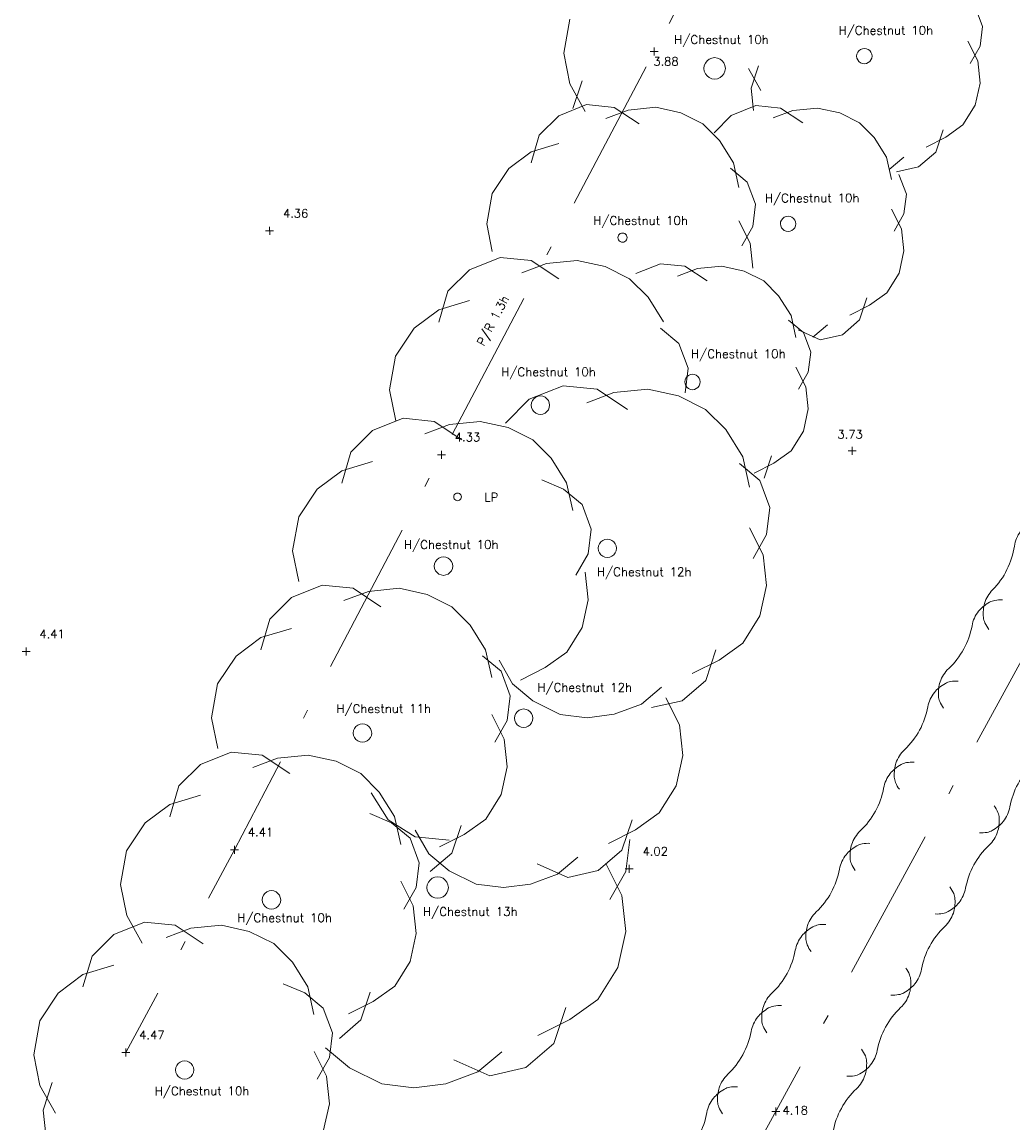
# Model space of a CAD drawing. Header units: metres. Extents: x 639013 to 639566, y 257273 to 257664.
# Tile 23 of 79: x 639316 to 639348, y 257293 to 257328. Entities that reach past the tile are written whole.
import ezdxf

# ---------------------------------------------------------------- set-up
doc = ezdxf.new("R2010")
doc.units = ezdxf.units.M
doc.linetypes.add('65208756-SWE-ZZ-XX-M-C-0002-FC06T002$0$18', pattern=[13.5, 5, -1.6, 0.3, -1.6, 5])
for name, color, linetype, lineweight in [('65208756-SWE-ZZ-XX-M-C-0002-FC06T002$0$0not0', 253, 'Continuous', 0), ('65208756-SWE-ZZ-XX-M-C-0002-FC06T002$0$SS_FENCE', 253, '65208756-SWE-ZZ-XX-M-C-0002-FC06T002$0$18', 0), ('65208756-SWE-ZZ-XX-M-C-0002-FC06T002$0$SS_HEDGE', 253, 'Continuous', 0), ('65208756-SWE-ZZ-XX-M-C-0002-FC06T002$0$SS_TEXT_GEN', 253, 'Continuous', 0), ('65208756-SWE-ZZ-XX-M-C-0002-FC06T002$0$SS_TREE', 253, 'Continuous', 0), ('65208756-SWE-ZZ-XX-M-C-0002-FC06T002$0$SS_TXT_LEV_GEN', 253, 'Continuous', 0), ('65208756-SWE-ZZ-XX-M-C-0002-FC06T002$0$SS_TXT_LEV_PNT', 253, 'Continuous', 0), ('65208756-SWE-ZZ-XX-M-C-0002-FC06T002$0$SS_TXT_TREE', 253, 'Continuous', 0), ('65208756-SWE-ZZ-XX-M-C-0002-FC06T002$0$SS_TXT_UTL', 253, 'Continuous', 0)]:
    doc.layers.add(name, color=color, linetype=linetype, lineweight=lineweight)
doc.layers.add('Z-Xref', color=7, linetype='Continuous')
doc.styles.add('65208756-SWE-ZZ-XX-M-C-0002-FC06T002$0$ROMANS', font='ROMANS')

# ---------------------------------------------------------------- blocks, each defined once
blk = doc.blocks.new('65208756-SWE-ZZ-XX-M-C-0002-FC06T002')
at = {"layer": '65208756-SWE-ZZ-XX-M-C-0002-FC06T002$0$0not0', "linetype": 'Continuous'}
for p, q in [((639336.381, 257327.533), (639336.641, 257327.533)), ((639336.511, 257327.403), (639336.511, 257327.663)), ((639343.085, 257327.387), (639343.095, 257327.452)), ((639343.095, 257327.322), (639343.085, 257327.387)), ((639343.095, 257327.452), (639343.12, 257327.512)), ((639343.12, 257327.512), (639343.16, 257327.562)), ((639343.16, 257327.562), (639343.21, 257327.602)), ((639343.21, 257327.602), (639343.27, 257327.627)), ((639343.27, 257327.627), (639343.334, 257327.637)), ((639343.334, 257327.637), (639343.4, 257327.627)), ((639343.4, 257327.627), (639343.46, 257327.603)), ((639343.46, 257327.603), (639343.51, 257327.563)), ((639343.51, 257327.563), (639343.55, 257327.513)), ((639343.55, 257327.513), (639343.575, 257327.453)), ((639343.575, 257327.453), (639343.585, 257327.388)), ((639343.585, 257327.388), (639343.575, 257327.323)), ((639338.124, 257326.987), (639338.138, 257327.078)), ((639338.138, 257327.078), (639338.173, 257327.162)), ((639338.173, 257327.162), (639338.229, 257327.232)), ((639338.229, 257327.232), (639338.299, 257327.288)), ((639338.299, 257327.288), (639338.383, 257327.323)), ((639338.383, 257327.323), (639338.474, 257327.338)), ((639338.474, 257327.338), (639338.565, 257327.324)), ((639338.565, 257327.324), (639338.649, 257327.289)), ((639338.649, 257327.289), (639338.719, 257327.233)), ((639338.719, 257327.233), (639338.775, 257327.163)), ((639338.775, 257327.163), (639338.81, 257327.079)), ((639338.81, 257327.079), (639338.824, 257326.988)), ((639343.12, 257327.262), (639343.095, 257327.322)), ((639343.16, 257327.212), (639343.12, 257327.262)), ((639343.21, 257327.172), (639343.16, 257327.212)), ((639343.27, 257327.147), (639343.21, 257327.172)), ((639343.335, 257327.137), (639343.27, 257327.147)), ((639343.4, 257327.147), (639343.335, 257327.137)), ((639343.46, 257327.173), (639343.4, 257327.147)), ((639343.51, 257327.213), (639343.46, 257327.173)), ((639343.55, 257327.263), (639343.51, 257327.213)), ((639343.575, 257327.323), (639343.55, 257327.263)), ((639338.138, 257326.896), (639338.124, 257326.987)), ((639338.173, 257326.812), (639338.138, 257326.896)), ((639338.229, 257326.742), (639338.173, 257326.812)), ((639338.299, 257326.686), (639338.229, 257326.742)), ((639338.383, 257326.651), (639338.299, 257326.686)), ((639338.474, 257326.638), (639338.383, 257326.651)), ((639338.565, 257326.652), (639338.474, 257326.638)), ((639338.649, 257326.687), (639338.565, 257326.652)), ((639338.719, 257326.743), (639338.649, 257326.687)), ((639338.775, 257326.813), (639338.719, 257326.743)), ((639338.81, 257326.897), (639338.775, 257326.813)), ((639338.824, 257326.988), (639338.81, 257326.897)), ((639340.608, 257321.937), (639340.618, 257322.002)), ((639340.618, 257322.002), (639340.643, 257322.062)), ((639340.643, 257322.062), (639340.683, 257322.112)), ((639340.683, 257322.112), (639340.733, 257322.152)), ((639340.733, 257322.152), (639340.793, 257322.177)), ((639340.793, 257322.177), (639340.858, 257322.188)), ((639340.858, 257322.188), (639340.923, 257322.178)), ((639340.923, 257322.178), (639340.983, 257322.153)), ((639340.983, 257322.153), (639341.033, 257322.113)), ((639341.033, 257322.113), (639341.073, 257322.063)), ((639341.073, 257322.063), (639341.098, 257322.003)), ((639341.098, 257322.003), (639341.108, 257321.938)), ((639323.898, 257321.708), (639324.158, 257321.709)), ((639324.029, 257321.579), (639324.028, 257321.839)), ((639340.619, 257321.872), (639340.608, 257321.937)), ((639340.644, 257321.812), (639340.619, 257321.872)), ((639340.684, 257321.762), (639340.644, 257321.812)), ((639340.734, 257321.722), (639340.684, 257321.762)), ((639340.794, 257321.697), (639340.734, 257321.722)), ((639340.859, 257321.688), (639340.794, 257321.697)), ((639340.924, 257321.698), (639340.859, 257321.688)), ((639340.984, 257321.723), (639340.924, 257321.698)), ((639341.034, 257321.763), (639340.984, 257321.723)), ((639341.074, 257321.813), (639341.034, 257321.763)), ((639341.099, 257321.873), (639341.074, 257321.813)), ((639341.108, 257321.938), (639341.099, 257321.873)), ((639335.335, 257321.492), (639335.341, 257321.531)), ((639335.341, 257321.453), (639335.335, 257321.492)), ((639335.341, 257321.531), (639335.356, 257321.567)), ((639335.356, 257321.417), (639335.341, 257321.453)), ((639335.356, 257321.567), (639335.38, 257321.597)), ((639335.38, 257321.387), (639335.356, 257321.417)), ((639335.38, 257321.597), (639335.41, 257321.621)), ((639335.41, 257321.363), (639335.38, 257321.387)), ((639335.41, 257321.621), (639335.446, 257321.636)), ((639335.446, 257321.348), (639335.41, 257321.363)), ((639335.446, 257321.636), (639335.485, 257321.642)), ((639335.485, 257321.342), (639335.446, 257321.348)), ((639335.485, 257321.642), (639335.524, 257321.637)), ((639335.524, 257321.349), (639335.485, 257321.342)), ((639335.524, 257321.637), (639335.56, 257321.622)), ((639335.56, 257321.364), (639335.524, 257321.349)), ((639335.56, 257321.622), (639335.59, 257321.598)), ((639335.59, 257321.388), (639335.56, 257321.364)), ((639335.59, 257321.598), (639335.614, 257321.568)), ((639335.614, 257321.418), (639335.59, 257321.388)), ((639335.614, 257321.568), (639335.629, 257321.532)), ((639335.629, 257321.454), (639335.614, 257321.418)), ((639335.629, 257321.532), (639335.635, 257321.493)), ((639335.635, 257321.493), (639335.629, 257321.454)), ((639337.58, 257316.98), (639337.63, 257317.02)), ((639337.63, 257317.02), (639337.69, 257317.045)), ((639337.69, 257317.045), (639337.755, 257317.055)), ((639337.755, 257317.055), (639337.82, 257317.045)), ((639337.82, 257317.045), (639337.88, 257317.021)), ((639337.88, 257317.021), (639337.93, 257316.981)), ((639337.505, 257316.805), (639337.515, 257316.87)), ((639337.515, 257316.74), (639337.505, 257316.805)), ((639337.515, 257316.87), (639337.54, 257316.93)), ((639337.54, 257316.68), (639337.515, 257316.74)), ((639337.54, 257316.93), (639337.58, 257316.98)), ((639337.58, 257316.63), (639337.54, 257316.68)), ((639337.93, 257316.981), (639337.97, 257316.931)), ((639337.97, 257316.681), (639337.93, 257316.631)), ((639337.97, 257316.931), (639337.995, 257316.871)), ((639337.995, 257316.741), (639337.97, 257316.681)), ((639337.995, 257316.871), (639338.005, 257316.806)), ((639338.005, 257316.806), (639337.995, 257316.741)), ((639332.608, 257316.262), (639332.668, 257316.31)), ((639332.668, 257316.31), (639332.74, 257316.34)), ((639332.74, 257316.34), (639332.818, 257316.352)), ((639332.818, 257316.352), (639332.896, 257316.34)), ((639332.896, 257316.34), (639332.968, 257316.31)), ((639332.968, 257316.31), (639333.028, 257316.262)), ((639337.63, 257316.59), (639337.58, 257316.63)), ((639337.69, 257316.565), (639337.63, 257316.59)), ((639337.755, 257316.555), (639337.69, 257316.565)), ((639337.82, 257316.565), (639337.755, 257316.555)), ((639337.88, 257316.591), (639337.82, 257316.565)), ((639337.93, 257316.631), (639337.88, 257316.591)), ((639332.518, 257316.052), (639332.53, 257316.13)), ((639332.53, 257315.974), (639332.518, 257316.052)), ((639332.53, 257316.13), (639332.56, 257316.202)), ((639332.56, 257315.902), (639332.53, 257315.974)), ((639332.56, 257316.202), (639332.608, 257316.262)), ((639333.028, 257316.262), (639333.076, 257316.202)), ((639333.076, 257316.202), (639333.106, 257316.13)), ((639333.106, 257315.974), (639333.076, 257315.902)), ((639333.106, 257316.13), (639333.118, 257316.052)), ((639333.118, 257316.052), (639333.106, 257315.974)), ((639332.609, 257315.842), (639332.56, 257315.902)), ((639332.669, 257315.794), (639332.609, 257315.842)), ((639332.741, 257315.764), (639332.669, 257315.794)), ((639332.819, 257315.752), (639332.741, 257315.764)), ((639332.897, 257315.764), (639332.819, 257315.752)), ((639332.969, 257315.794), (639332.897, 257315.764)), ((639333.029, 257315.842), (639332.969, 257315.794)), ((639333.076, 257315.902), (639333.029, 257315.842)), ((639329.607, 257314.313), (639329.607, 257314.573)), ((639342.806, 257314.567), (639343.066, 257314.567)), ((639342.936, 257314.437), (639342.936, 257314.697)), ((639329.477, 257314.443), (639329.737, 257314.443)), ((639330.004, 257313.073), (639330.009, 257313.106)), ((639330.009, 257313.041), (639330.004, 257313.073)), ((639330.009, 257313.106), (639330.022, 257313.136)), ((639330.022, 257313.136), (639330.042, 257313.161)), ((639330.042, 257313.161), (639330.067, 257313.181)), ((639330.067, 257313.181), (639330.097, 257313.193)), ((639330.097, 257313.193), (639330.129, 257313.198)), ((639330.129, 257313.198), (639330.162, 257313.193)), ((639330.162, 257313.193), (639330.192, 257313.181)), ((639330.192, 257313.181), (639330.217, 257313.161)), ((639330.217, 257313.161), (639330.237, 257313.136)), ((639330.237, 257313.136), (639330.249, 257313.106)), ((639330.249, 257313.106), (639330.254, 257313.073)), ((639330.254, 257313.073), (639330.249, 257313.041)), ((639330.022, 257313.011), (639330.009, 257313.041)), ((639330.042, 257312.986), (639330.022, 257313.011)), ((639330.067, 257312.966), (639330.042, 257312.986)), ((639330.097, 257312.953), (639330.067, 257312.966)), ((639330.129, 257312.948), (639330.097, 257312.953)), ((639330.162, 257312.953), (639330.129, 257312.948)), ((639330.192, 257312.966), (639330.162, 257312.953)), ((639330.217, 257312.986), (639330.192, 257312.966)), ((639330.237, 257313.011), (639330.217, 257312.986)), ((639330.249, 257313.041), (639330.237, 257313.011)), ((639334.781, 257311.614), (639334.841, 257311.662)), ((639334.841, 257311.662), (639334.913, 257311.692)), ((639334.913, 257311.692), (639334.991, 257311.704)), ((639334.991, 257311.704), (639335.069, 257311.692)), ((639335.069, 257311.692), (639335.141, 257311.662)), ((639335.141, 257311.662), (639335.201, 257311.614)), ((639334.691, 257311.404), (639334.703, 257311.482)), ((639334.703, 257311.326), (639334.691, 257311.404)), ((639334.703, 257311.482), (639334.733, 257311.554)), ((639334.733, 257311.254), (639334.703, 257311.326)), ((639334.733, 257311.554), (639334.781, 257311.614)), ((639335.201, 257311.614), (639335.249, 257311.554)), ((639335.249, 257311.554), (639335.279, 257311.482)), ((639335.279, 257311.326), (639335.249, 257311.254)), ((639335.279, 257311.482), (639335.291, 257311.404)), ((639335.291, 257311.404), (639335.279, 257311.326)), ((639329.383, 257310.904), (639329.413, 257310.976)), ((639329.413, 257310.976), (639329.461, 257311.036)), ((639329.461, 257311.036), (639329.521, 257311.084)), ((639329.521, 257311.084), (639329.593, 257311.114)), ((639329.593, 257311.114), (639329.671, 257311.126)), ((639329.671, 257311.126), (639329.749, 257311.114)), ((639329.749, 257311.114), (639329.821, 257311.084)), ((639329.821, 257311.084), (639329.881, 257311.036)), ((639329.881, 257311.036), (639329.929, 257310.976)), ((639329.929, 257310.976), (639329.959, 257310.904)), ((639334.781, 257311.194), (639334.733, 257311.254)), ((639334.841, 257311.146), (639334.781, 257311.194)), ((639334.913, 257311.116), (639334.841, 257311.146)), ((639334.991, 257311.104), (639334.913, 257311.116)), ((639335.069, 257311.116), (639334.991, 257311.104)), ((639335.141, 257311.146), (639335.069, 257311.116)), ((639335.201, 257311.194), (639335.141, 257311.146)), ((639335.249, 257311.254), (639335.201, 257311.194)), ((639329.371, 257310.826), (639329.383, 257310.904)), ((639329.383, 257310.748), (639329.371, 257310.826)), ((639329.413, 257310.676), (639329.383, 257310.748)), ((639329.461, 257310.616), (639329.413, 257310.676)), ((639329.521, 257310.568), (639329.461, 257310.616)), ((639329.881, 257310.616), (639329.821, 257310.568)), ((639329.929, 257310.676), (639329.881, 257310.616)), ((639329.959, 257310.748), (639329.929, 257310.676)), ((639329.959, 257310.904), (639329.971, 257310.826)), ((639329.971, 257310.826), (639329.959, 257310.748)), ((639329.593, 257310.538), (639329.521, 257310.568)), ((639329.671, 257310.526), (639329.593, 257310.538)), ((639329.749, 257310.538), (639329.671, 257310.526)), ((639329.821, 257310.568), (639329.749, 257310.538)), ((639316.118, 257307.923), (639316.118, 257308.183)), ((639315.988, 257308.053), (639316.248, 257308.053)), ((639331.973, 257305.886), (639331.985, 257305.964)), ((639331.985, 257305.964), (639332.015, 257306.036)), ((639332.015, 257306.036), (639332.063, 257306.096)), ((639332.063, 257306.096), (639332.123, 257306.145)), ((639332.123, 257306.145), (639332.195, 257306.175)), ((639332.195, 257306.175), (639332.273, 257306.187)), ((639332.273, 257306.187), (639332.351, 257306.175)), ((639332.351, 257306.175), (639332.423, 257306.145)), ((639332.423, 257306.145), (639332.483, 257306.097)), ((639332.483, 257306.097), (639332.531, 257306.037)), ((639332.531, 257306.037), (639332.561, 257305.965)), ((639332.561, 257305.965), (639332.573, 257305.887)), ((639326.782, 257305.557), (639326.83, 257305.617)), ((639326.83, 257305.617), (639326.89, 257305.665)), ((639326.89, 257305.665), (639326.962, 257305.695)), ((639326.962, 257305.695), (639327.04, 257305.707)), ((639327.04, 257305.707), (639327.118, 257305.695)), ((639327.118, 257305.695), (639327.19, 257305.665)), ((639327.19, 257305.665), (639327.25, 257305.617)), ((639327.25, 257305.617), (639327.298, 257305.557)), ((639331.985, 257305.808), (639331.973, 257305.886)), ((639332.015, 257305.736), (639331.985, 257305.808)), ((639332.063, 257305.676), (639332.015, 257305.736)), ((639332.123, 257305.629), (639332.063, 257305.676)), ((639332.195, 257305.599), (639332.123, 257305.629)), ((639332.273, 257305.587), (639332.195, 257305.599)), ((639332.351, 257305.599), (639332.273, 257305.587)), ((639332.423, 257305.629), (639332.351, 257305.599)), ((639332.483, 257305.677), (639332.423, 257305.629)), ((639332.531, 257305.737), (639332.483, 257305.677)), ((639332.561, 257305.809), (639332.531, 257305.737)), ((639332.573, 257305.887), (639332.561, 257305.809)), ((639326.74, 257305.407), (639326.752, 257305.485)), ((639326.753, 257305.329), (639326.74, 257305.407)), ((639326.752, 257305.485), (639326.782, 257305.557)), ((639326.783, 257305.257), (639326.753, 257305.329)), ((639326.831, 257305.197), (639326.783, 257305.257)), ((639327.299, 257305.257), (639327.251, 257305.197)), ((639327.298, 257305.557), (639327.328, 257305.485)), ((639327.329, 257305.329), (639327.299, 257305.257)), ((639327.328, 257305.485), (639327.34, 257305.407)), ((639327.34, 257305.407), (639327.329, 257305.329)), ((639326.891, 257305.149), (639326.831, 257305.197)), ((639326.963, 257305.119), (639326.891, 257305.149)), ((639327.041, 257305.107), (639326.963, 257305.119)), ((639327.119, 257305.119), (639327.041, 257305.107)), ((639327.191, 257305.149), (639327.119, 257305.119)), ((639327.251, 257305.197), (639327.191, 257305.149)), ((639322.887, 257301.487), (639322.887, 257301.747)), ((639322.757, 257301.617), (639323.017, 257301.617)), ((639335.573, 257300.994), (639335.833, 257300.994)), ((639335.703, 257300.864), (639335.702, 257301.124)), ((639329.18, 257300.563), (639329.236, 257300.633)), ((639329.236, 257300.633), (639329.306, 257300.689)), ((639329.306, 257300.689), (639329.39, 257300.724)), ((639329.39, 257300.724), (639329.481, 257300.739)), ((639329.481, 257300.739), (639329.572, 257300.725)), ((639329.572, 257300.725), (639329.656, 257300.69)), ((639329.656, 257300.69), (639329.726, 257300.634)), ((639329.726, 257300.634), (639329.782, 257300.564)), ((639323.876, 257300.199), (639323.936, 257300.247)), ((639323.936, 257300.247), (639324.008, 257300.277)), ((639324.008, 257300.277), (639324.086, 257300.289)), ((639324.086, 257300.289), (639324.164, 257300.277)), ((639324.164, 257300.277), (639324.236, 257300.247)), ((639324.236, 257300.247), (639324.296, 257300.199)), ((639329.131, 257300.388), (639329.145, 257300.479)), ((639329.145, 257300.297), (639329.131, 257300.388)), ((639329.145, 257300.479), (639329.18, 257300.563)), ((639329.18, 257300.213), (639329.145, 257300.297)), ((639329.782, 257300.564), (639329.817, 257300.48)), ((639329.817, 257300.298), (639329.782, 257300.214)), ((639329.817, 257300.48), (639329.831, 257300.389)), ((639329.831, 257300.389), (639329.817, 257300.298)), ((639323.787, 257299.988), (639323.798, 257300.067)), ((639323.799, 257299.911), (639323.787, 257299.988)), ((639323.798, 257300.067), (639323.828, 257300.139)), ((639323.829, 257299.839), (639323.799, 257299.911)), ((639323.828, 257300.139), (639323.876, 257300.199)), ((639324.296, 257300.199), (639324.344, 257300.139)), ((639324.344, 257300.139), (639324.374, 257300.067)), ((639324.375, 257299.911), (639324.345, 257299.839)), ((639324.374, 257300.067), (639324.387, 257299.989)), ((639324.387, 257299.989), (639324.375, 257299.911)), ((639329.237, 257300.143), (639329.18, 257300.213)), ((639329.307, 257300.087), (639329.237, 257300.143)), ((639329.391, 257300.052), (639329.307, 257300.087)), ((639329.482, 257300.039), (639329.391, 257300.052)), ((639329.573, 257300.053), (639329.482, 257300.039)), ((639329.657, 257300.088), (639329.573, 257300.053)), ((639329.727, 257300.144), (639329.657, 257300.088)), ((639329.782, 257300.214), (639329.727, 257300.144)), ((639323.877, 257299.779), (639323.829, 257299.839)), ((639323.937, 257299.731), (639323.877, 257299.779)), ((639324.009, 257299.701), (639323.937, 257299.731)), ((639324.087, 257299.689), (639324.009, 257299.701)), ((639324.165, 257299.701), (639324.087, 257299.689)), ((639324.237, 257299.731), (639324.165, 257299.701)), ((639324.297, 257299.779), (639324.237, 257299.731)), ((639324.345, 257299.839), (639324.297, 257299.779)), ((639319.23, 257295.033), (639319.49, 257295.033)), ((639319.36, 257294.903), (639319.359, 257295.163)), ((639320.969, 257294.466), (639320.981, 257294.544)), ((639320.981, 257294.544), (639321.011, 257294.616)), ((639321.011, 257294.616), (639321.059, 257294.676)), ((639321.059, 257294.676), (639321.119, 257294.724)), ((639321.119, 257294.724), (639321.19, 257294.754)), ((639321.19, 257294.754), (639321.268, 257294.766)), ((639321.268, 257294.766), (639321.346, 257294.754)), ((639321.346, 257294.754), (639321.419, 257294.724)), ((639321.419, 257294.724), (639321.479, 257294.676)), ((639321.479, 257294.676), (639321.527, 257294.616)), ((639321.527, 257294.616), (639321.557, 257294.544)), ((639321.557, 257294.544), (639321.569, 257294.466)), ((639320.981, 257294.388), (639320.969, 257294.466)), ((639321.011, 257294.316), (639320.981, 257294.388)), ((639321.059, 257294.256), (639321.011, 257294.316)), ((639321.119, 257294.208), (639321.059, 257294.256)), ((639321.191, 257294.178), (639321.119, 257294.208)), ((639321.269, 257294.166), (639321.191, 257294.178)), ((639321.347, 257294.178), (639321.269, 257294.166)), ((639321.419, 257294.208), (639321.347, 257294.178)), ((639321.479, 257294.256), (639321.419, 257294.208)), ((639321.527, 257294.316), (639321.479, 257294.256)), ((639321.557, 257294.388), (639321.527, 257294.316)), ((639321.569, 257294.466), (639321.557, 257294.388)), ((639340.329, 257293.116), (639340.589, 257293.116)), ((639340.459, 257292.986), (639340.459, 257293.246))]:
    blk.add_line(p, q, dxfattribs=at)
at = {"layer": '65208756-SWE-ZZ-XX-M-C-0002-FC06T002$0$SS_FENCE'}
blk.add_line((639330.729, 257275.244), (639349.595, 257309.9), dxfattribs=at)
at = {"layer": '65208756-SWE-ZZ-XX-M-C-0002-FC06T002$0$SS_FENCE', "flags": 128}
blk.add_lwpolyline([(639370.804, 257352.818), (639367.421, 257354.982), (639350.27, 257353.272), (639343.418, 257340.391), (639336.511, 257327.533), (639329.607, 257314.443), (639322.887, 257301.617), (639319.36, 257295.033)], dxfattribs=at)
at = {"layer": '65208756-SWE-ZZ-XX-M-C-0002-FC06T002$0$SS_HEDGE'}
for points in [[(639347.38, 257308.77, -0.061643), (639347.249, 257308.982, -0.084593), (639347.201, 257309.158, -0.043325), (639347.199, 257309.409, -0.051797), (639347.238, 257309.615, -0.123645), (639347.5, 257310.061, 0.079136), (639347.966, 257310.712, 0.079136), (639348.207, 257311.476, -0.123645), (639348.405, 257311.954, -0.051797), (639348.547, 257312.109, -0.043325), (639348.748, 257312.258, -0.084593), (639348.917, 257312.326, -0.061643), (639349.166, 257312.349)], [(639345.907, 257306.215, -0.061643), (639345.783, 257306.431, -0.084593), (639345.742, 257306.609, -0.043325), (639345.749, 257306.86, -0.051797), (639345.795, 257307.065, -0.123645), (639346.073, 257307.5, 0.079136), (639346.562, 257308.135, 0.079136), (639346.83, 257308.89, -0.123645), (639347.045, 257309.361, -0.051797), (639347.192, 257309.51, -0.043325), (639347.398, 257309.652, -0.084593), (639347.57, 257309.714, -0.061643), (639347.819, 257309.728)], [(639344.472, 257303.58, -0.061643), (639344.349, 257303.797, -0.084593), (639344.308, 257303.974, -0.043325), (639344.315, 257304.225, -0.051797), (639344.36, 257304.43, -0.123645), (639344.639, 257304.866, 0.079136), (639345.128, 257305.5, 0.079136), (639345.395, 257306.255, -0.123645), (639345.61, 257306.726, -0.051797), (639345.758, 257306.875, -0.043325), (639345.964, 257307.017, -0.084593), (639346.136, 257307.079, -0.061643), (639346.385, 257307.093)], [(639347.068, 257302.167, 0.061643), (639347.317, 257302.181, 0.084593), (639347.489, 257302.243, 0.043325), (639347.695, 257302.385, 0.051797), (639347.842, 257302.534, 0.123645), (639348.057, 257303.005, -0.079136), (639348.325, 257303.76, -0.079136), (639348.814, 257304.394, 0.123645), (639349.092, 257304.83, 0.051797), (639349.138, 257305.035, 0.043325), (639349.145, 257305.285, 0.084593), (639349.104, 257305.463, 0.061643), (639348.981, 257305.68)], [(639343.038, 257300.945, -0.061643), (639342.914, 257301.162, -0.084593), (639342.873, 257301.339, -0.043325), (639342.88, 257301.59, -0.051797), (639342.926, 257301.795, -0.123645), (639343.204, 257302.231, 0.079136), (639343.693, 257302.865, 0.079136), (639343.961, 257303.62, -0.123645), (639344.176, 257304.091, -0.051797), (639344.323, 257304.24, -0.043325), (639344.53, 257304.382, -0.084593), (639344.701, 257304.444, -0.061643), (639344.95, 257304.458)], [(639345.634, 257299.532, 0.061643), (639345.883, 257299.546, 0.084593), (639346.054, 257299.608, 0.043325), (639346.261, 257299.75, 0.051797), (639346.408, 257299.899, 0.123645), (639346.623, 257300.37, -0.079136), (639346.891, 257301.125, -0.079136), (639347.38, 257301.759, 0.123645), (639347.658, 257302.195, 0.051797), (639347.704, 257302.4, 0.043325), (639347.711, 257302.651, 0.084593), (639347.67, 257302.828, 0.061643), (639347.546, 257303.045)], [(639341.603, 257298.31, -0.061643), (639341.48, 257298.527, -0.084593), (639341.439, 257298.705, -0.043325), (639341.446, 257298.955, -0.051797), (639341.492, 257299.16, -0.123645), (639341.77, 257299.596, 0.079136), (639342.259, 257300.23, 0.079136), (639342.526, 257300.986, -0.123645), (639342.742, 257301.456, -0.051797), (639342.889, 257301.605, -0.043325), (639343.095, 257301.747, -0.084593), (639343.267, 257301.81, -0.061643), (639343.516, 257301.823)], [(639344.199, 257296.897, 0.061643), (639344.448, 257296.911, 0.084593), (639344.62, 257296.973, 0.043325), (639344.826, 257297.115, 0.051797), (639344.974, 257297.264, 0.123645), (639345.189, 257297.735, -0.079136), (639345.456, 257298.49, -0.079136), (639345.945, 257299.124, 0.123645), (639346.224, 257299.56, 0.051797), (639346.269, 257299.765, 0.043325), (639346.276, 257300.016, 0.084593), (639346.235, 257300.193, 0.061643), (639346.112, 257300.41)], [(639340.169, 257295.675, -0.061643), (639340.045, 257295.892, -0.084593), (639340.004, 257296.07, -0.043325), (639340.012, 257296.32, -0.051797), (639340.057, 257296.525, -0.123645), (639340.336, 257296.961, 0.079136), (639340.825, 257297.596, 0.079136), (639341.092, 257298.351, -0.123645), (639341.307, 257298.821, -0.051797), (639341.454, 257298.971, -0.043325), (639341.661, 257299.113, -0.084593), (639341.832, 257299.175, -0.061643), (639342.082, 257299.188)], [(639342.765, 257294.262, 0.061643), (639343.014, 257294.276, 0.084593), (639343.186, 257294.338, 0.043325), (639343.392, 257294.48, 0.051797), (639343.539, 257294.629, 0.123645), (639343.754, 257295.1, -0.079136), (639344.022, 257295.855, -0.079136), (639344.511, 257296.49, 0.123645), (639344.789, 257296.926, 0.051797), (639344.835, 257297.13, 0.043325), (639344.842, 257297.381, 0.084593), (639344.801, 257297.559, 0.061643), (639344.677, 257297.775)], [(639338.735, 257293.04, -0.061643), (639338.611, 257293.257, -0.084593), (639338.57, 257293.435, -0.043325), (639338.577, 257293.685, -0.051797), (639338.623, 257293.89, -0.123645), (639338.901, 257294.326, 0.079136), (639339.39, 257294.961, 0.079136), (639339.658, 257295.716, -0.123645), (639339.873, 257296.186, -0.051797), (639340.02, 257296.336, -0.043325), (639340.227, 257296.478, -0.084593), (639340.398, 257296.54, -0.061643), (639340.647, 257296.554)], [(639341.331, 257291.627, 0.061643), (639341.58, 257291.641, 0.084593), (639341.751, 257291.703, 0.043325), (639341.958, 257291.845, 0.051797), (639342.105, 257291.994, 0.123645), (639342.32, 257292.465, -0.079136), (639342.588, 257293.22, -0.079136), (639343.077, 257293.855, 0.123645), (639343.355, 257294.291, 0.051797), (639343.401, 257294.495, 0.043325), (639343.408, 257294.746, 0.084593), (639343.367, 257294.924, 0.061643), (639343.243, 257295.14)], [(639337.3, 257290.405, -0.061643), (639337.177, 257290.622, -0.084593), (639337.136, 257290.8, -0.043325), (639337.143, 257291.05, -0.051797), (639337.188, 257291.255, -0.123645), (639337.467, 257291.691, 0.079136), (639337.956, 257292.326, 0.079136), (639338.223, 257293.081, -0.123645), (639338.438, 257293.551, -0.051797), (639338.586, 257293.701, -0.043325), (639338.792, 257293.843, -0.084593), (639338.964, 257293.905, -0.061643), (639339.213, 257293.919)]]:
    blk.add_lwpolyline(points, format="xyb", dxfattribs=at)
at = {"layer": '65208756-SWE-ZZ-XX-M-C-0002-FC06T002$0$SS_TREE'}
for p, q in [((639346.934, 257328.99), (639347.174, 257328.35)), ((639333.574, 257327.484), (639333.773, 257328.584)), ((639347.174, 257328.35), (639347.094, 257327.71)), ((639346.694, 257327.87), (639347.015, 257327.23)), ((639333.774, 257326.484), (639333.574, 257327.484)), ((639347.094, 257327.71), (639346.775, 257327.15)), ((639339.655, 257326.345), (639339.895, 257327.065)), ((639347.015, 257327.23), (639347.095, 257326.51)), ((639339.975, 257326.265), (639339.575, 257326.985)), ((639334.275, 257325.585), (639333.774, 257326.484)), ((639333.875, 257325.684), (639334.174, 257326.584)), ((639339.736, 257325.625), (639339.655, 257326.345)), ((639347.095, 257326.51), (639346.936, 257325.79)), ((639333.412, 257325.451), (639334.312, 257325.812)), ((639334.312, 257325.812), (639335.212, 257325.722)), ((639334.942, 257325.362), (639335.662, 257325.633)), ((639335.212, 257325.722), (639336.022, 257325.183)), ((639335.662, 257325.633), (639336.562, 257325.723)), ((639336.562, 257325.723), (639337.372, 257325.544)), ((639339.016, 257325.456), (639339.816, 257325.777)), ((639339.816, 257325.777), (639340.616, 257325.697)), ((639340.376, 257325.377), (639341.016, 257325.618)), ((639340.616, 257325.697), (639341.336, 257325.218)), ((639341.016, 257325.618), (639341.816, 257325.698)), ((639341.816, 257325.698), (639342.536, 257325.539)), ((639346.936, 257325.79), (639346.536, 257325.15)), ((639332.783, 257324.821), (639333.412, 257325.451)), ((639337.372, 257325.544), (639338.092, 257325.184)), ((639338.456, 257324.896), (639339.016, 257325.456)), ((639342.536, 257325.539), (639343.176, 257325.219)), ((639343.176, 257325.219), (639343.656, 257324.74)), ((639338.092, 257325.184), (639338.633, 257324.645)), ((639345.896, 257324.989), (639345.657, 257324.269)), ((639346.536, 257325.15), (639345.977, 257324.749)), ((639332.513, 257323.92), (639332.783, 257324.821)), ((639332.513, 257324.28), (639333.413, 257324.551)), ((639338.633, 257324.645), (639339.083, 257323.925)), ((639343.656, 257324.74), (639344.057, 257324.1)), ((639345.977, 257324.749), (639345.337, 257324.429)), ((639331.793, 257323.74), (639332.513, 257324.28)), ((639345.657, 257324.269), (639345.097, 257323.789)), ((639339.083, 257323.925), (639339.264, 257323.115)), ((639344.057, 257324.1), (639344.217, 257323.38)), ((639344.617, 257324.108), (639344.137, 257323.708)), ((639345.097, 257323.789), (639344.377, 257323.628)), ((639331.254, 257322.929), (639331.793, 257323.74)), ((639338.993, 257323.745), (639339.534, 257323.295)), ((639344.457, 257323.54), (639344.698, 257322.9)), ((639339.534, 257323.295), (639339.804, 257322.576)), ((639331.075, 257321.939), (639331.254, 257322.929)), ((639344.698, 257322.9), (639344.618, 257322.26)), ((639339.804, 257322.576), (639339.715, 257321.855)), ((639344.218, 257322.42), (639344.539, 257321.78)), ((639339.265, 257322.035), (639339.625, 257321.315)), ((639344.618, 257322.26), (639344.299, 257321.7)), ((639331.255, 257321.039), (639331.075, 257321.939)), ((639339.715, 257321.855), (639339.355, 257321.225)), ((639344.539, 257321.78), (639344.619, 257321.06)), ((639339.625, 257321.315), (639339.716, 257320.505)), ((639344.619, 257321.06), (639344.46, 257320.34)), ((639330.515, 257320.45), (639331.515, 257320.851)), ((639331.515, 257320.851), (639332.515, 257320.752)), ((639332.215, 257320.351), (639333.015, 257320.652)), ((639332.515, 257320.752), (639333.415, 257320.152)), ((639333.015, 257320.652), (639334.015, 257320.753)), ((639334.015, 257320.753), (639334.915, 257320.553)), ((639335.913, 257320.324), (639336.712, 257320.645)), ((639336.712, 257320.645), (639337.512, 257320.565)), ((639329.816, 257319.75), (639330.515, 257320.45)), ((639334.915, 257320.553), (639335.715, 257320.154)), ((639337.273, 257320.245), (639337.913, 257320.486)), ((639337.512, 257320.565), (639338.233, 257320.086)), ((639337.913, 257320.486), (639338.712, 257320.566)), ((639338.712, 257320.566), (639339.433, 257320.407)), ((639339.433, 257320.407), (639340.073, 257320.087)), ((639344.46, 257320.34), (639344.06, 257319.7)), ((639335.715, 257320.154), (639336.316, 257319.554)), ((639340.073, 257320.087), (639340.553, 257319.607)), ((639329.516, 257318.749), (639329.816, 257319.75)), ((639336.316, 257319.554), (639336.816, 257318.755)), ((639340.553, 257319.607), (639340.954, 257318.968)), ((639343.42, 257319.539), (639343.181, 257318.819)), ((639344.06, 257319.7), (639343.5, 257319.299)), ((639328.717, 257318.549), (639329.516, 257319.149)), ((639329.516, 257319.149), (639330.516, 257319.45)), ((639343.5, 257319.299), (639342.861, 257318.979)), ((639340.874, 257318.808), (639341.354, 257318.408)), ((639340.954, 257318.968), (639341.114, 257318.248)), ((639343.181, 257318.819), (639342.621, 257318.339)), ((639328.117, 257317.648), (639328.717, 257318.549)), ((639336.717, 257318.555), (639337.317, 257318.055)), ((639341.901, 257318.178), (639341.181, 257318.498)), ((639342.141, 257318.658), (639341.661, 257318.258)), ((639341.354, 257318.408), (639341.594, 257317.768)), ((639342.621, 257318.339), (639341.901, 257318.178)), ((639337.317, 257318.055), (639337.618, 257317.255)), ((639341.594, 257317.768), (639341.515, 257317.128)), ((639327.918, 257316.548), (639328.117, 257317.648)), ((639337.618, 257317.255), (639337.518, 257316.455)), ((639341.115, 257317.288), (639341.435, 257316.648)), ((639341.515, 257317.128), (639341.195, 257316.568)), ((639332.458, 257316.242), (639333.557, 257316.683)), ((639333.557, 257316.683), (639334.657, 257316.574)), ((639341.435, 257316.648), (639341.516, 257315.928)), ((639328.119, 257315.548), (639327.918, 257316.548)), ((639334.328, 257316.133), (639335.207, 257316.464)), ((639334.657, 257316.574), (639335.648, 257315.914)), ((639335.207, 257316.464), (639336.307, 257316.575)), ((639336.307, 257316.575), (639337.298, 257316.356)), ((639337.298, 257316.356), (639338.178, 257315.916)), ((639331.688, 257315.472), (639332.458, 257316.242)), ((639327.368, 257315.225), (639328.367, 257315.625)), ((639328.367, 257315.625), (639329.367, 257315.526)), ((639338.178, 257315.916), (639338.838, 257315.257)), ((639341.516, 257315.928), (639341.356, 257315.208)), ((639326.668, 257314.524), (639327.368, 257315.225)), ((639329.068, 257315.126), (639329.868, 257315.426)), ((639329.367, 257315.526), (639330.268, 257314.927)), ((639329.868, 257315.426), (639330.867, 257315.527)), ((639330.867, 257315.527), (639331.768, 257315.328)), ((639331.768, 257315.328), (639332.568, 257314.928)), ((639338.838, 257315.257), (639339.389, 257314.377)), ((639332.568, 257314.928), (639333.168, 257314.329)), ((639341.356, 257315.208), (639340.957, 257314.568)), ((639326.369, 257313.524), (639326.668, 257314.524)), ((639340.957, 257314.568), (639340.397, 257314.167)), ((639326.369, 257313.924), (639327.368, 257314.225)), ((639333.168, 257314.329), (639333.669, 257313.529)), ((639339.279, 257314.157), (639339.94, 257313.607)), ((639339.389, 257314.377), (639339.61, 257313.387)), ((639340.397, 257314.167), (639339.757, 257313.847)), ((639340.317, 257314.407), (639340.077, 257313.687)), ((639325.569, 257313.323), (639326.369, 257313.924)), ((639332.869, 257313.629), (639333.569, 257313.329)), ((639333.669, 257313.529), (639333.87, 257312.629)), ((639339.94, 257313.607), (639340.27, 257312.728)), ((639324.97, 257312.423), (639325.569, 257313.323)), ((639333.569, 257313.329), (639334.169, 257312.829)), ((639334.169, 257312.829), (639334.47, 257312.03)), ((639340.27, 257312.728), (639340.161, 257311.848)), ((639324.77, 257311.323), (639324.97, 257312.423)), ((639334.47, 257312.03), (639334.371, 257311.23)), ((639339.611, 257312.067), (639340.051, 257311.188)), ((639340.161, 257311.848), (639339.721, 257311.077)), ((639324.971, 257310.323), (639324.77, 257311.323)), ((639334.371, 257311.23), (639333.971, 257310.529)), ((639340.051, 257311.188), (639340.162, 257310.198)), ((639334.271, 257310.63), (639334.372, 257309.73)), ((639324.737, 257309.805), (639325.737, 257310.206)), ((639325.737, 257310.206), (639326.737, 257310.107)), ((639326.437, 257309.707), (639327.237, 257310.007)), ((639326.737, 257310.107), (639327.638, 257309.507)), ((639327.237, 257310.007), (639328.237, 257310.108)), ((639328.237, 257310.108), (639329.137, 257309.909)), ((639329.137, 257309.909), (639329.938, 257309.509)), ((639340.162, 257310.198), (639339.943, 257309.207)), ((639324.038, 257309.105), (639324.737, 257309.805)), ((639329.938, 257309.509), (639330.538, 257308.91)), ((639334.372, 257309.73), (639334.172, 257308.829)), ((639339.943, 257309.207), (639339.393, 257308.327)), ((639323.738, 257308.505), (639324.738, 257308.805)), ((639323.739, 257308.105), (639324.038, 257309.105)), ((639330.538, 257308.91), (639331.039, 257308.11)), ((639334.172, 257308.829), (639333.673, 257308.029)), ((639322.939, 257307.904), (639323.738, 257308.505)), ((639331.039, 257308.11), (639331.239, 257307.21)), ((639338.513, 257308.106), (639338.184, 257307.116)), ((639339.393, 257308.327), (639338.624, 257307.777)), ((639322.339, 257307.004), (639322.939, 257307.904)), ((639330.939, 257307.91), (639331.539, 257307.41)), ((639331.914, 257307.002), (639331.474, 257307.771)), ((639333.673, 257308.029), (639332.973, 257307.529)), ((639338.624, 257307.777), (639337.744, 257307.336)), ((639331.539, 257307.41), (639331.84, 257306.61)), ((639332.973, 257307.529), (639332.173, 257307.128)), ((639322.14, 257305.904), (639322.339, 257307.004)), ((639332.575, 257306.452), (639331.914, 257307.002)), ((639338.184, 257307.116), (639337.415, 257306.456)), ((639336.754, 257306.895), (639336.095, 257306.345)), ((639331.84, 257306.61), (639331.74, 257305.81)), ((639333.455, 257306.013), (639332.575, 257306.452)), ((639336.095, 257306.345), (639335.215, 257306.014)), ((639337.415, 257306.456), (639336.425, 257306.235)), ((639336.893, 257306.55), (639337.333, 257305.67)), ((639331.24, 257306.01), (639331.641, 257305.21)), ((639334.335, 257305.903), (639333.455, 257306.013)), ((639335.215, 257306.014), (639334.335, 257305.903)), ((639322.341, 257304.904), (639322.14, 257305.904)), ((639331.74, 257305.81), (639331.341, 257305.11)), ((639337.333, 257305.67), (639337.444, 257304.68)), ((639331.641, 257305.21), (639331.741, 257304.31)), ((639321.783, 257304.387), (639322.783, 257304.788)), ((639322.783, 257304.788), (639323.783, 257304.688)), ((639323.483, 257304.288), (639324.283, 257304.589)), ((639323.783, 257304.688), (639324.684, 257304.089)), ((639324.283, 257304.589), (639325.283, 257304.69)), ((639325.283, 257304.69), (639326.183, 257304.49)), ((639337.444, 257304.68), (639337.225, 257303.69)), ((639321.084, 257303.687), (639321.783, 257304.387)), ((639326.183, 257304.49), (639326.984, 257304.091)), ((639331.741, 257304.31), (639331.542, 257303.41)), ((639326.984, 257304.091), (639327.584, 257303.491)), ((639320.785, 257302.686), (639321.084, 257303.687)), ((639327.876, 257302.583), (639327.325, 257303.463)), ((639327.584, 257303.491), (639328.085, 257302.692)), ((639337.225, 257303.69), (639336.675, 257302.81)), ((639319.985, 257302.486), (639320.784, 257303.086)), ((639320.784, 257303.086), (639321.784, 257303.387)), ((639331.542, 257303.41), (639331.042, 257302.61)), ((639327.285, 257302.791), (639327.985, 257302.491)), ((639336.675, 257302.81), (639335.906, 257302.259)), ((639319.385, 257301.585), (639319.985, 257302.486)), ((639328.756, 257302.034), (639327.876, 257302.583)), ((639327.985, 257302.491), (639328.585, 257301.992)), ((639328.085, 257302.692), (639328.285, 257301.792)), ((639330.243, 257302.409), (639329.943, 257301.509)), ((639331.042, 257302.61), (639330.343, 257302.109)), ((639335.796, 257302.589), (639335.466, 257301.599)), ((639329.196, 257301.484), (639328.756, 257302.254)), ((639329.856, 257301.925), (639328.756, 257302.034)), ((639330.343, 257302.109), (639329.543, 257301.709)), ((639335.906, 257302.259), (639335.026, 257301.819)), ((639328.585, 257301.992), (639328.886, 257301.192)), ((639335.72, 257301.953), (639335.591, 257300.913)), ((639319.186, 257300.485), (639319.385, 257301.585)), ((639329.857, 257300.935), (639329.196, 257301.484)), ((639329.943, 257301.509), (639329.244, 257300.909)), ((639334.036, 257301.378), (639333.377, 257300.827)), ((639335.466, 257301.599), (639334.697, 257300.938)), ((639328.886, 257301.192), (639328.786, 257300.392)), ((639330.737, 257300.496), (639329.857, 257300.935)), ((639333.707, 257300.718), (639332.717, 257301.157)), ((639334.697, 257300.938), (639333.707, 257300.718)), ((639334.941, 257301.172), (639335.462, 257300.133)), ((639328.286, 257300.592), (639328.687, 257299.792)), ((639333.377, 257300.827), (639332.497, 257300.497)), ((639335.591, 257300.913), (639335.072, 257300.003)), ((639319.387, 257299.485), (639319.186, 257300.485)), ((639328.786, 257300.392), (639328.387, 257299.692)), ((639331.617, 257300.386), (639330.737, 257300.496)), ((639332.497, 257300.497), (639331.617, 257300.386)), ((639335.462, 257300.133), (639335.592, 257298.963)), ((639328.687, 257299.792), (639328.787, 257298.892)), ((639318.966, 257298.864), (639319.965, 257299.265)), ((639319.888, 257298.586), (639319.387, 257299.485)), ((639319.965, 257299.265), (639320.965, 257299.166)), ((639320.965, 257299.166), (639321.866, 257298.566)), ((639321.465, 257299.066), (639322.465, 257299.167)), ((639322.465, 257299.167), (639323.365, 257298.967)), ((639318.266, 257298.164), (639318.966, 257298.864)), ((639320.666, 257298.765), (639321.465, 257299.066)), ((639323.365, 257298.967), (639324.166, 257298.568)), ((639328.787, 257298.892), (639328.588, 257297.992)), ((639335.592, 257298.963), (639335.333, 257297.793)), ((639324.166, 257298.568), (639324.766, 257297.968)), ((639317.967, 257297.163), (639318.266, 257298.164)), ((639317.966, 257297.563), (639318.966, 257297.864)), ((639324.766, 257297.968), (639325.267, 257297.169)), ((639328.588, 257297.992), (639328.089, 257297.192)), ((639335.333, 257297.793), (639334.684, 257296.752)), ((639317.167, 257296.963), (639317.966, 257297.563)), ((639324.467, 257297.268), (639325.167, 257296.969)), ((639325.267, 257297.169), (639325.467, 257296.269)), ((639328.089, 257297.192), (639327.389, 257296.691)), ((639316.568, 257296.062), (639317.167, 257296.963)), ((639325.167, 257296.969), (639325.767, 257296.469)), ((639327.389, 257296.691), (639326.589, 257296.29)), ((639327.289, 257296.991), (639326.989, 257296.091)), ((639334.684, 257296.752), (639333.774, 257296.102)), ((639325.767, 257296.469), (639326.068, 257295.669)), ((639333.644, 257296.491), (639333.255, 257295.321)), ((639316.368, 257294.962), (639316.568, 257296.062)), ((639326.989, 257296.091), (639326.29, 257295.49)), ((639333.774, 257296.102), (639332.735, 257295.581)), ((639326.068, 257295.669), (639325.968, 257294.869)), ((639333.255, 257295.321), (639332.345, 257294.541)), ((639316.569, 257293.962), (639316.368, 257294.962)), ((639325.468, 257295.069), (639325.869, 257294.269)), ((639325.968, 257294.869), (639325.569, 257294.169)), ((639326.625, 257294.536), (639325.845, 257295.186)), ((639331.565, 257295.06), (639330.786, 257294.409)), ((639327.666, 257294.017), (639326.625, 257294.536)), ((639331.176, 257294.28), (639330.005, 257294.799)), ((639332.345, 257294.541), (639331.176, 257294.28)), ((639325.869, 257294.269), (639325.969, 257293.369)), ((639330.786, 257294.409), (639329.746, 257294.019)), ((639317.07, 257293.063), (639316.569, 257293.962)), ((639316.67, 257293.162), (639316.969, 257294.063)), ((639328.706, 257293.888), (639327.666, 257294.017)), ((639329.746, 257294.019), (639328.706, 257293.888)), ((639316.77, 257292.263), (639316.67, 257293.162)), ((639325.969, 257293.369), (639325.77, 257292.469))]:
    blk.add_line(p, q, dxfattribs=at)
at = {"layer": '65208756-SWE-ZZ-XX-M-C-0002-FC06T002$0$SS_TEXT_GEN', "style": '65208756-SWE-ZZ-XX-M-C-0002-FC06T002$0$ROMANS'}
blk.add_text('P/R 1.3h', height=0.278, rotation=62.1926, dxfattribs=at).set_placement((639330.984, 257317.947))
at = {"layer": '65208756-SWE-ZZ-XX-M-C-0002-FC06T002$0$SS_TXT_LEV_GEN', "style": '65208756-SWE-ZZ-XX-M-C-0002-FC06T002$0$ROMANS'}
for s, p in [('3.88', (639336.484, 257327.076)), ('4.33', (639330.04, 257314.876)), ('4.41', (639323.32, 257302.05)), ('4.47', (639319.793, 257295.467)), ('4.18', (639340.68, 257293.021))]:
    blk.add_text(s, height=0.274, rotation=0.0408, dxfattribs=at).set_placement(p)
at = {"layer": '65208756-SWE-ZZ-XX-M-C-0002-FC06T002$0$SS_TXT_LEV_PNT', "style": '65208756-SWE-ZZ-XX-M-C-0002-FC06T002$0$ROMANS'}
for s, p in [('4.36', (639324.461, 257322.142)), ('3.73', (639342.462, 257314.968)), ('4.41', (639316.551, 257308.487)), ('4.02', (639336.136, 257301.427))]:
    blk.add_text(s, height=0.274, rotation=0.0408, dxfattribs=at).set_placement(p)
at = {"layer": '65208756-SWE-ZZ-XX-M-C-0002-FC06T002$0$SS_TXT_TREE', "style": '65208756-SWE-ZZ-XX-M-C-0002-FC06T002$0$ROMANS'}
for s, p in [('H/Chestnut 10h', (639337.161, 257327.782)), ('H/Chestnut 10h', (639342.497, 257328.081)), ('H/Chestnut 10h', (639340.105, 257322.637)), ('H/Chestnut 10h', (639334.534, 257321.908)), ('H/Chestnut 10h', (639337.706, 257317.579)), ('H/Chestnut 10h', (639331.545, 257316.991)), ('H/Chestnut 10h', (639328.386, 257311.384)), ('H/Chestnut 12h', (639334.651, 257310.5)), ('H/Chestnut 12h', (639332.719, 257306.747)), ('H/Chestnut 11h', (639326.195, 257306.057)), ('H/Chestnut 10h', (639322.976, 257299.267)), ('H/Chestnut 13h', (639329.006, 257299.467)), ('H/Chestnut 10h', (639320.298, 257293.642))]:
    blk.add_text(s, height=0.28, rotation=0.0408, dxfattribs=at).set_placement(p)
at = {"layer": '65208756-SWE-ZZ-XX-M-C-0002-FC06T002$0$SS_TXT_UTL', "style": '65208756-SWE-ZZ-XX-M-C-0002-FC06T002$0$ROMANS'}
blk.add_text('LP', height=0.274, rotation=0.0408, dxfattribs=at).set_placement((639331, 257312.926))

msp = doc.modelspace()

# ---------------------------------------------------------------- block references
at = {"layer": 'Z-Xref', "linetype": 'Continuous'}
msp.add_blockref('65208756-SWE-ZZ-XX-M-C-0002-FC06T002', (0, 0), dxfattribs=at)

doc.saveas('drawing.dxf')
